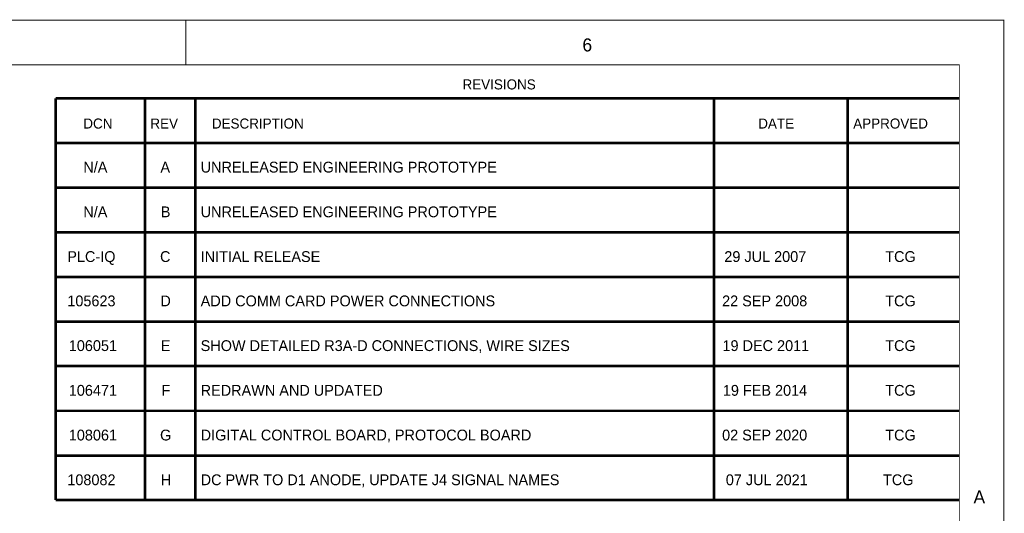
# Model space of a CAD drawing. Extents: x 0 to 22, y 0 to 17.
# Tile 58 of 58: x 17.6 to 22, y 14.8 to 17. Entities that reach past the tile are written whole.
import ezdxf

# ---------------------------------------------------------------- set-up
doc = ezdxf.new("R2010")
doc.units = 0
doc.layers.add('SHEET', color=255, linetype='CONTINUOUS')

msp = doc.modelspace()

# ---------------------------------------------------------------- linework, layer by layer
at = {"layer": 'SHEET', "const_width": 0.0039}
for points in [[(0.0008, 17), (0.0008, 0), (21.9992, 0), (21.9992, 17), (0.0008, 17), (0.0008, 17)], [(0.0008, 17), (21.9992, 17), (21.9992, 0), (0.0008, 0), (0.0008, 17)], [(0.2012, 16.7997), (0.2012, 0.1995), (21.7997, 0.1995), (21.7997, 16.7997), (0.2012, 16.7997), (0.2012, 16.7997)], [(0.2012, 16.7997), (21.7997, 16.7997), (21.7997, 0.1995), (0.2012, 0.1995), (0.2012, 16.7997)]]:
    msp.add_lwpolyline(points, close=True, dxfattribs=at)
at = {"layer": 'SHEET'}
for points, const_width in [([(18.3333, 17), (18.3333, 16.7997)], 0.0039), ([(21.9992, 17), (21.7997, 17)], 0.0039), ([(21.9992, 17), (21.9992, 16.7997)], 0.0039), ([(21.7997, 16.6494), (17.7499, 16.6494)], 0.0118), ([(17.7499, 16.6494), (17.7499, 14.8497)], 0.0118), ([(18.1497, 16.6494), (18.1497, 14.8497)], 0.0118), ([(18.3751, 16.6494), (18.3751, 14.8497)], 0.0118), ([(20.6996, 16.6494), (20.6996, 14.8497)], 0.0118), ([(21.2997, 16.6494), (21.2997, 14.8497)], 0.0118), ([(21.7997, 16.4499), (17.7499, 16.4499)], 0.0118), ([(21.7997, 16.2496), (17.7499, 16.2496)], 0.0118), ([(21.7997, 16.0492), (17.7499, 16.0492)], 0.0118), ([(21.7997, 15.8497), (17.7499, 15.8497)], 0.0118), ([(21.7997, 15.6494), (17.7499, 15.6494)], 0.0118), ([(21.7997, 15.4499), (17.7499, 15.4499)], 0.0118), ([(21.7997, 15.2496), (17.7499, 15.2496)], 0.0118), ([(21.7997, 15.0492), (17.7499, 15.0492)], 0.0118), ([(21.7997, 14.8497), (17.7499, 14.8497)], 0.0118)]:
    msp.add_lwpolyline(points, dxfattribs=dict(at, const_width=const_width))

# ---------------------------------------------------------------- texts
for s, height, p in [('6', 0.0584, (20.1103, 16.8598)), ('REVISIONS', 0.04508, (19.5728, 16.6895)), ('DCN', 0.04508, (17.8734, 16.5142)), ('REV', 0.04508, (18.1739, 16.5142)), ('DESCRIPTION', 0.045075, (18.4494, 16.5142)), ('DATE', 0.04508, (20.8982, 16.5142)), ('APPROVED', 0.04508, (21.3239, 16.5142)), ('N/A', 0.04841, (17.8734, 16.3172)), ('A', 0.0484, (18.219, 16.3172)), ('UNRELEASED ENGINEERING PROTOTYPE', 0.048414, (18.3993, 16.3172)), ('N/A', 0.04841, (17.8734, 16.1169)), ('B', 0.0484, (18.2207, 16.1169)), ('UNRELEASED ENGINEERING PROTOTYPE', 0.048414, (18.3993, 16.1169)), ('PLC-IQ', 0.04841, (17.8017, 15.9165)), ('C', 0.0484, (18.2173, 15.9165)), ('INITIAL RELEASE', 0.048414, (18.3993, 15.9165)), ('29 JUL 2007', 0.048414, (20.7463, 15.9165)), ('TCG', 0.04841, (21.4675, 15.9165)), ('105623', 0.04841, (17.8017, 15.7179)), ('D', 0.0484, (18.219, 15.7179)), ('ADD COMM CARD POWER CONNECTIONS', 0.048414, (18.3993, 15.7179)), ('22 SEP 2008', 0.048414, (20.7363, 15.7179)), ('TCG', 0.04841, (21.4675, 15.7179)), ('106051', 0.04841, (17.8083, 15.5175)), ('E', 0.0484, (18.2207, 15.5175)), ('SHOW DETAILED R3A-D CONNECTIONS, WIRE SIZES', 0.048414, (18.3993, 15.5175)), ('19 DEC 2011', 0.048414, (20.738, 15.5175)), ('TCG', 0.04841, (21.4675, 15.5175)), ('106471', 0.04841, (17.8083, 15.3172)), ('F', 0.0484, (18.224, 15.3172)), ('REDRAWN AND UPDATED', 0.048414, (18.3993, 15.3172)), ('19 FEB 2014', 0.048414, (20.7397, 15.3172)), ('TCG', 0.04841, (21.4675, 15.3172)), ('108061', 0.04841, (17.8083, 15.1169)), ('G', 0.0484, (18.2173, 15.1169)), ('DIGITAL CONTROL BOARD, PROTOCOL BOARD', 0.048414, (18.3993, 15.1169)), ('02 SEP 2020', 0.048414, (20.7363, 15.1169)), ('TCG', 0.04841, (21.4675, 15.1169)), ('108082', 0.04841, (17.8017, 14.9165)), ('H', 0.0484, (18.2207, 14.9165)), ('DC PWR TO D1 ANODE, UPDATE J4 SIGNAL NAMES', 0.048414, (18.3993, 14.9165)), ('07 JUL 2021', 0.048414, (20.753, 14.9165)), ('TCG', 0.04841, (21.4575, 14.9165)), ('A', 0.0584, (21.8631, 14.8347))]:
    msp.add_text(s, height=height, dxfattribs=at).set_placement(p)

doc.saveas('drawing.dxf')
